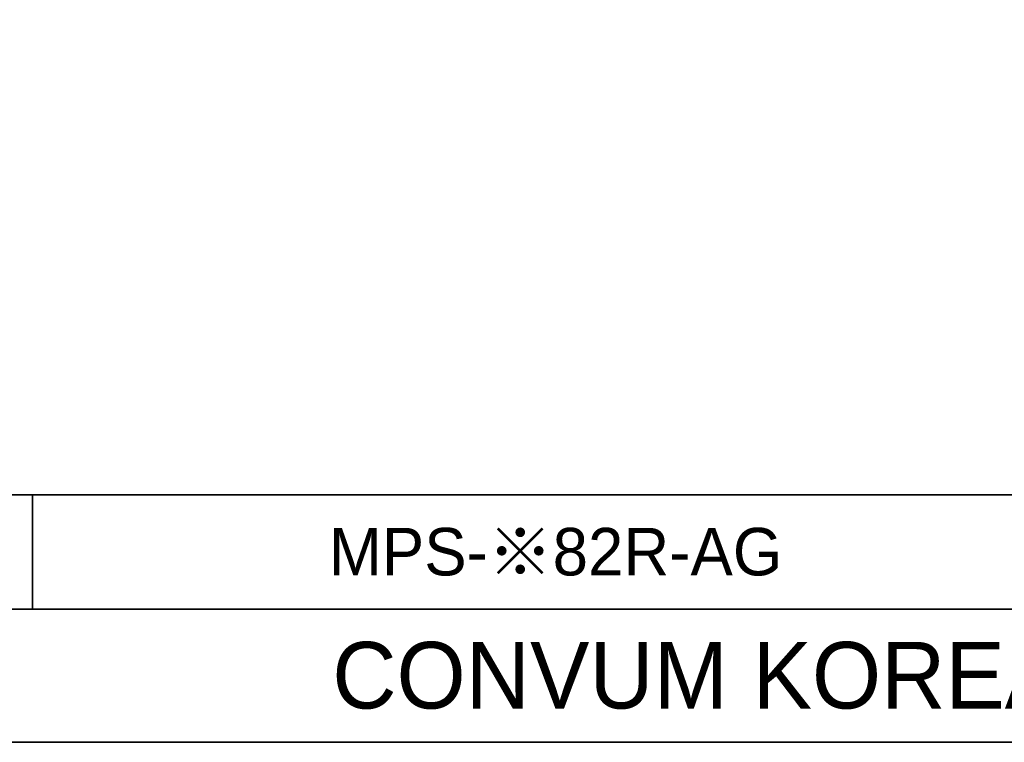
# Model space of a CAD drawing. Header units: millimetres. Extents: x 0 to 151, y 0 to 107.
# Tile 3 of 6: x 93 to 130, y 0 to 27. Entities that reach past the tile are written whole.
import ezdxf

# ---------------------------------------------------------------- set-up
doc = ezdxf.new("R2010")
doc.units = ezdxf.units.MM
doc.layers.add('외형선', color=7, linetype='Continuous', lineweight=35)

msp = doc.modelspace()

# ---------------------------------------------------------------- linework, layer by layer
at = {"layer": '외형선'}
for p, q in [((150.7875264, 9.33446592), (86.1643008, 9.33446592)), ((93.3446592, 5.02625088), (93.3446592, 9.33446592)), ((150.7875264, 5.02625088), (86.1643008, 5.02625088))]:
    msp.add_line(p, q, dxfattribs=at)
msp.add_lwpolyline([(0, 0), (0, 106.62832224), (150.7875264, 106.62832224), (150.7875264, 0)], close=True, dxfattribs=at)

# ---------------------------------------------------------------- texts
at = {"layer": '외형선', "insert": (113.0906448, 7.1803584), "char_height": 1.7950896, "width": 39.4919712, "attachment_point": 5}
msp.add_mtext('MPS-※82R-AG', dxfattribs=at)
at = {"layer": '외형선', "color": 1, "insert": (118.4759136, 2.51312544), "char_height": 2.51312544, "width": 64.6232256, "attachment_point": 5}
msp.add_mtext('CONVUM KOREA', dxfattribs=at)

doc.saveas('drawing.dxf')
